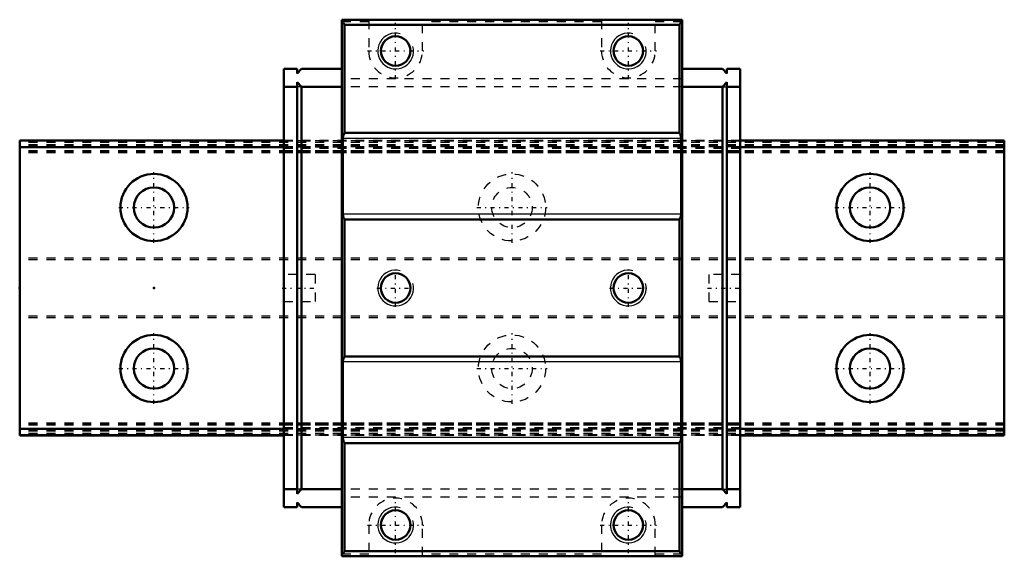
# Model space of a CAD drawing. Header units: millimetres. Extents: x -15 to 95, y -30 to 30.
import ezdxf

# ---------------------------------------------------------------- set-up
doc = ezdxf.new("R2010")
doc.units = ezdxf.units.MM
doc.linetypes.add('Center', pattern=[1.5, 0.45, -0.5, 0.05, -0.5])
doc.linetypes.add('Dashed', pattern=[2, 1, -1])
for name, color, linetype, lineweight in [('2d ConnectionPoints', 7, 'Continuous', 50), ('AM_0', 7, 'Continuous', 50), ('AM_4', 3, 'Continuous', 25), ('AM_5', 3, 'Continuous', 25), ('AM_7', 7, 'Center', 25), ('AM_9', 6, 'Dashed', 25)]:
    doc.layers.add(name, color=color, linetype=linetype, lineweight=lineweight)

# ---------------------------------------------------------------- blocks, each defined once
blk = doc.blocks.new('1_SHW17CAMSS1_Slide12_50_0_in_SHW17CA1SSM110LMG150W2950001_4')
at = {"layer": 'AM_0'}
for p, q in [((59, 30), (21, 30)), ((21, 30), (21, -30)), ((59, 30), (59, -30)), ((58.7, 29.41), (21.3, 29.41)), ((21.3, 17.33), (21.3, 29.41)), ((58.7, 17.33), (58.7, 29.41)), ((16, 24.5), (14.5, 24.5)), ((14.5, 24.5), (14.5, -24.5)), ((16, 24.5), (16, 24)), ((16, 24), (16.5, 24.5)), ((21, 24.5), (16.5, 24.5)), ((59, 24.5), (63.5, 24.5)), ((64, 24), (63.5, 24.5)), ((64, 24.5), (64, 24)), ((64, 24.5), (65.5, 24.5)), ((65.5, 24.5), (65.5, -24.5)), ((16, 22.5), (14.5, 22.5)), ((16, 23), (16, -23)), ((16.5, 22.5), (16, 23)), ((16.5, -22.5), (16.5, 22.5)), ((21, 22.5), (16.5, 22.5)), ((59, 22.5), (63.5, 22.5)), ((63.5, 22.5), (64, 23)), ((63.5, -22.5), (63.5, 22.5)), ((64, 23), (64, -23)), ((64, 22.5), (65.5, 22.5)), ((21.1, 8.27), (21.1, 16.73)), ((58.7, 17.33), (21.3, 17.33)), ((58.9, 16.73), (58.9, 8.27)), ((58.7, 7.67), (21.3, 7.67)), ((21.3, -7.67), (21.3, 7.67)), ((58.7, -7.67), (58.7, 7.67)), ((58.7, -7.67), (21.3, -7.67)), ((21.1, -16.73), (21.1, -8.27)), ((58.9, -8.27), (58.9, -16.73)), ((58.7, -17.33), (21.3, -17.33)), ((21.3, -29.41), (21.3, -17.33)), ((58.7, -29.41), (58.7, -17.33)), ((16, -22.5), (14.5, -22.5)), ((16, -23), (16.5, -22.5)), ((21, -22.5), (16.5, -22.5)), ((59, -22.5), (63.5, -22.5)), ((64, -23), (63.5, -22.5)), ((64, -22.5), (65.5, -22.5)), ((16.5, -24.5), (16, -24)), ((16, -24), (16, -24.5)), ((63.5, -24.5), (64, -24)), ((64, -24), (64, -24.5)), ((16, -24.5), (14.5, -24.5)), ((21, -24.5), (16.5, -24.5)), ((59, -24.5), (63.5, -24.5)), ((64, -24.5), (65.5, -24.5)), ((58.7, -29.41), (21.3, -29.41)), ((59, -30), (21, -30))]:
    blk.add_line(p, q, dxfattribs=at)
for points in [[(21.3, 29.41), (21.26, 29.48), (21.22, 29.56), (21.16, 29.63), (21.11, 29.69), (21.04, 29.75), (21, 29.79)], [(59, 29.79), (58.93, 29.73), (58.87, 29.67), (58.82, 29.6), (58.77, 29.53), (58.72, 29.46), (58.7, 29.41)], [(21.3, 17.33), (21.25, 17.26), (21.21, 17.18), (21.17, 17.1), (21.14, 17.02), (21.12, 16.94), (21.11, 16.85), (21.1, 16.76), (21.1, 16.73)], [(58.9, 16.73), (58.9, 16.82), (58.88, 16.91), (58.87, 16.99), (58.84, 17.07), (58.81, 17.15), (58.77, 17.23), (58.72, 17.31), (58.7, 17.33)], [(21.1, 8.27), (21.1, 8.18), (21.12, 8.09), (21.13, 8.01), (21.16, 7.93), (21.19, 7.85), (21.23, 7.77), (21.28, 7.69), (21.3, 7.67)], [(58.7, 7.67), (58.75, 7.74), (58.79, 7.82), (58.83, 7.9), (58.86, 7.98), (58.88, 8.06), (58.89, 8.15), (58.9, 8.24), (58.9, 8.27)], [(21.3, -7.67), (21.25, -7.74), (21.21, -7.82), (21.17, -7.9), (21.14, -7.98), (21.12, -8.06), (21.11, -8.15), (21.1, -8.24), (21.1, -8.27)], [(58.9, -8.27), (58.9, -8.18), (58.88, -8.09), (58.87, -8.01), (58.84, -7.93), (58.81, -7.85), (58.77, -7.77), (58.72, -7.69), (58.7, -7.67)], [(21.1, -16.73), (21.1, -16.82), (21.12, -16.91), (21.13, -16.99), (21.16, -17.07), (21.19, -17.15), (21.23, -17.23), (21.28, -17.31), (21.3, -17.33)], [(58.7, -17.33), (58.75, -17.26), (58.79, -17.18), (58.83, -17.1), (58.86, -17.02), (58.88, -16.94), (58.89, -16.85), (58.9, -16.76), (58.9, -16.73)], [(21, -29.79), (21.07, -29.73), (21.13, -29.67), (21.18, -29.6), (21.23, -29.53), (21.28, -29.46), (21.3, -29.41)], [(58.7, -29.41), (58.74, -29.48), (58.78, -29.56), (58.84, -29.63), (58.89, -29.69), (58.96, -29.75), (59, -29.79)]]:
    blk.add_lwpolyline(points, dxfattribs=at)
for centre in [(27, 26.5), (53, 26.5), (27, 0), (53, 0), (27, -26.5), (53, -26.5)]:
    blk.add_circle(centre, 1.65, dxfattribs=at)
at = {"layer": 'AM_4'}
for p, q in [((58.9, 16.73), (21.1, 16.73)), ((58.9, 8.27), (21.1, 8.27)), ((58.9, -8.27), (21.1, -8.27)), ((58.9, -16.73), (21.1, -16.73))]:
    blk.add_line(p, q, dxfattribs=at)
at = {"layer": 'AM_5'}
for centre in [(27, 26.5), (53, 26.5), (27, 0), (53, 0), (27, -26.5), (53, -26.5)]:
    blk.add_arc(centre, 2, 75, 15, dxfattribs=at)
at = {"layer": 'AM_7'}
for p, q in [((27, 23.35), (27, 29.65)), ((53, 23.35), (53, 29.65)), ((23.85, 26.5), (30.15, 26.5)), ((49.85, 26.5), (56.15, 26.5)), ((27, -2.1), (27, 2.1)), ((53, -2.1), (53, 2.1)), ((14.32, 0), (18.18, 0)), ((24.9, 0), (29.1, 0)), ((50.9, 0), (55.1, 0)), ((61.83, 0), (65.67, 0)), ((27, -29.65), (27, -23.35)), ((53, -29.65), (53, -23.35)), ((23.85, -26.5), (30.15, -26.5)), ((49.85, -26.5), (56.15, -26.5))]:
    blk.add_line(p, q, dxfattribs=at)
at = {"layer": 'AM_9'}
for p, q in [((24, 29.77), (21, 29.77)), ((24, 29.93), (24, 26.5)), ((30, 29.93), (24, 29.93)), ((30, 26.5), (30, 29.93)), ((50, 29.77), (30, 29.77)), ((50, 29.93), (50, 26.5)), ((56, 29.93), (50, 29.93)), ((56, 26.5), (56, 29.93)), ((59, 29.77), (56, 29.77)), ((59, 23.38), (21, 23.38)), ((16.5, 22.5), (16, 22.5)), ((59, 22.48), (21, 22.48)), ((63.5, 22.5), (64, 22.5)), ((65.5, 16.5), (14.5, 16.5)), ((65.5, 16.43), (14.5, 16.43)), ((65.5, 15.8), (14.5, 15.8)), ((65.5, 15.76), (14.5, 15.76)), ((14.5, 15.63), (65.5, 15.63)), ((65.5, 15.35), (14.5, 15.35)), ((65.5, 15.25), (14.5, 15.25)), ((65.5, 15.1), (14.5, 15.1)), ((18, 1.5), (14.5, 1.5)), ((18, 1.5), (18, -1.5)), ((62, 1.5), (62, -1.5)), ((65.5, 1.5), (62, 1.5)), ((14.5, -1.5), (18, -1.5)), ((62, -1.5), (65.5, -1.5)), ((65.5, -15.1), (14.5, -15.1)), ((65.5, -15.25), (14.5, -15.25)), ((65.5, -15.35), (14.5, -15.35)), ((65.5, -15.63), (14.5, -15.63)), ((65.5, -15.76), (14.5, -15.76)), ((65.5, -15.8), (14.5, -15.8)), ((65.5, -16.43), (14.5, -16.43)), ((65.5, -16.5), (14.5, -16.5)), ((16.5, -22.5), (16, -22.5)), ((59, -22.48), (21, -22.48)), ((63.5, -22.5), (64, -22.5)), ((59, -23.38), (21, -23.38)), ((24, -26.5), (24, -29.93)), ((30, -29.93), (30, -26.5)), ((50, -26.5), (50, -29.93)), ((56, -29.93), (56, -26.5)), ((24, -29.77), (21, -29.77)), ((24, -29.93), (30, -29.93)), ((50, -29.77), (30, -29.77)), ((50, -29.93), (56, -29.93)), ((59, -29.77), (56, -29.77))]:
    blk.add_line(p, q, dxfattribs=at)
for centre, start, end in [((27, 26.5), 180, 360), ((53, 26.5), 180, 0), ((27, -26.5), 0, 180), ((53, -26.5), 0, 180)]:
    blk.add_arc(centre, 3, start, end, dxfattribs=at)
blk = doc.blocks.new('2_SHW17CAM11015_Track_0_in_SHW17CA1SSM110LMG150W2950001_4')
at = {"layer": 'AM_0'}
for p, q in [((14.5, 16.5), (-15, 16.5)), ((-15, 16.5), (-15, -16.5)), ((14.5, 15.76), (-15, 15.76)), ((95, 16.5), (65.5, 16.5)), ((95, 15.76), (65.5, 15.76)), ((95, 16.5), (95, -16.5)), ((14.5, -15.76), (-15, -15.76)), ((14.5, -16.5), (-15, -16.5)), ((95, -15.76), (65.5, -15.76)), ((95, -16.5), (65.5, -16.5))]:
    blk.add_line(p, q, dxfattribs=at)
for centre, radius in [((0, 9), 3.75), ((80, 9), 3.75), ((0, 9), 2.25), ((80, 9), 2.25), ((0, -9), 3.75), ((80, -9), 3.75), ((0, -9), 2.25), ((80, -9), 2.25)]:
    blk.add_circle(centre, radius, dxfattribs=at)
at = {"layer": 'AM_4'}
for p, q in [((14.5, 16.43), (-15, 16.43)), ((95, 16.43), (65.5, 16.43)), ((14.5, -16.43), (-15, -16.43)), ((95, -16.43), (65.5, -16.43))]:
    blk.add_line(p, q, dxfattribs=at)
at = {"layer": 'AM_7'}
for p, q in [((0, 5.06), (0, 12.94)), ((40, 5.06), (40, 12.94)), ((80, 5.06), (80, 12.94)), ((-3.94, 9), (3.94, 9)), ((36.06, 9), (43.94, 9)), ((76.06, 9), (83.94, 9)), ((0, -12.94), (0, -5.06)), ((40, -12.94), (40, -5.06)), ((80, -12.94), (80, -5.06)), ((-3.94, -9), (3.94, -9)), ((36.06, -9), (43.94, -9)), ((76.06, -9), (83.94, -9))]:
    blk.add_line(p, q, dxfattribs=at)
at = {"layer": 'AM_9'}
for p, q in [((95, 16.47), (-15, 16.47)), ((95, 16.25), (-15, 16.25)), ((95, 15.99), (-15, 15.99)), ((95, 15.92), (-15, 15.92)), ((95, 15.8), (-15, 15.8)), ((65.5, 16.5), (14.5, 16.5)), ((65.5, 16.43), (14.5, 16.43)), ((21, 15.76), (14.5, 15.76)), ((65.5, 15.76), (59, 15.76)), ((95, 15.35), (-15, 15.35)), ((95, 15.25), (-15, 15.25)), ((95, 15.1), (-15, 15.1)), ((95, 3.35), (-15, 3.35)), ((95, 3.15), (-15, 3.15)), ((95, -3.15), (-15, -3.15)), ((95, -3.35), (-15, -3.35)), ((95, -15.1), (-15, -15.1)), ((95, -15.25), (-15, -15.25)), ((95, -15.35), (-15, -15.35)), ((95, -15.8), (-15, -15.8)), ((95, -15.92), (-15, -15.92)), ((95, -15.99), (-15, -15.99)), ((95, -16.25), (-15, -16.25)), ((95, -16.47), (-15, -16.47)), ((21, -15.76), (14.5, -15.76)), ((65.5, -16.43), (14.5, -16.43)), ((65.5, -16.5), (14.5, -16.5)), ((65.5, -15.76), (59, -15.76))]:
    blk.add_line(p, q, dxfattribs=at)
for centre, radius in [((40, 9), 3.75), ((40, 9), 2.25), ((40, -9), 3.75), ((40, -9), 2.25)]:
    blk.add_circle(centre, radius, dxfattribs=at)

msp = doc.modelspace()

# ---------------------------------------------------------------- linework, layer by layer
at = {"layer": '2d ConnectionPoints'}
for p in [(-15, 0), (0, 0), (0, 0)]:
    msp.add_point(p, dxfattribs=at)

# ---------------------------------------------------------------- block references
for name in ['1_SHW17CAMSS1_Slide12_50_0_in_SHW17CA1SSM110LMG150W2950001_4', '2_SHW17CAM11015_Track_0_in_SHW17CA1SSM110LMG150W2950001_4']:
    msp.add_blockref(name, (0, 0))

doc.saveas('drawing.dxf')
